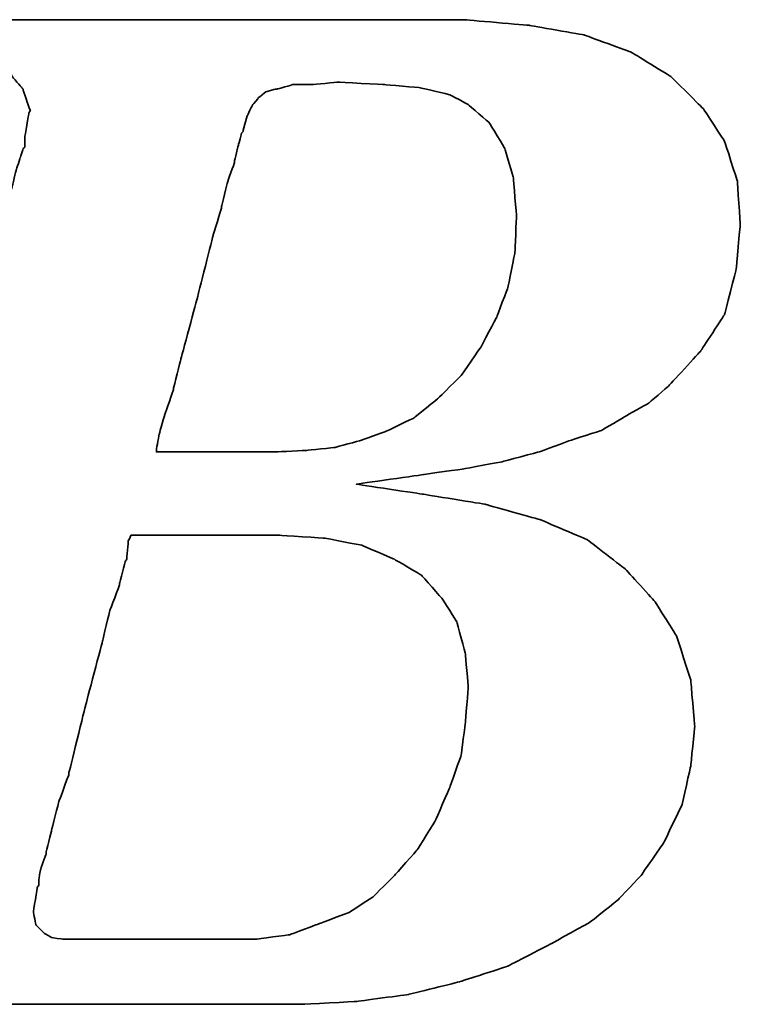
# Model space of a CAD drawing. Header units: millimetres. Extents: x -386 to 3135, y -1989 to 860.
# Tile 107 of 256: x -101.04 to -97.62, y -1326.02 to -1321.34. Entities that reach past the tile are written whole.
import ezdxf

# ---------------------------------------------------------------- set-up
doc = ezdxf.new("R2010")
doc.units = ezdxf.units.MM
doc.layers.add('DIM', color=4, linetype='CONTINUOUS')
doc.layers.add('layer 1', color=7, linetype='CONTINUOUS')

# ---------------------------------------------------------------- blocks, each defined once
blk = doc.blocks.new('TBI MOTION logo(完整正式版)')
at = {"layer": 'layer 1', "color": 22, "lineweight": 35}
for points, knots in [([(-64.65375, -6.86375), (-64.65375, -6.86375), (-64.84375, -7.29625), (-64.84375, -7.29625), (-64.84375, -7.29625), (-64.84375, -7.29625), (-64.86875, -7.34375), (-64.86875, -7.34375), (-64.86875, -7.34375), (-64.86875, -7.34375), (-64.86875, -7.36875), (-64.86875, -7.36875), (-64.86875, -7.36875), (-64.86875, -7.36875), (-65.15375, -7.65375), (-65.15375, -7.65375), (-65.15375, -7.65375), (-65.15375, -7.65375), (-65.17875, -7.65375), (-65.17875, -7.65375), (-65.17875, -7.65375), (-65.17875, -7.65375), (-65.20375, -7.67875), (-65.20375, -7.67875), (-65.20375, -7.67875), (-65.20375, -7.67875), (-65.58875, -7.87125), (-65.58875, -7.87125), (-65.58875, -7.87125), (-65.58875, -7.87125), (-65.63375, -7.87125), (-65.63375, -7.87125), (-65.63375, -7.87125), (-65.63375, -7.87125), (-65.65875, -7.89375), (-65.65875, -7.89375), (-65.65875, -7.89375), (-65.65875, -7.89375), (-66.09375, -7.94375), (-66.09375, -7.94375), (-66.09375, -7.94375), (-66.09375, -7.94375), (-66.11375, -7.94375), (-66.11375, -7.94375), (-66.11375, -7.94375), (-66.11375, -7.94375), (-66.16375, -7.94375), (-66.16375, -7.94375), (-66.16375, -7.94375), (-66.16375, -7.94375), (-66.30875, -7.94375), (-66.30875, -7.94375), (-66.30875, -7.94375), (-66.30875, -7.94375), (-66.69375, -7.94375), (-66.69375, -7.94375), (-66.69375, -7.94375), (-66.69375, -7.94375), (-67.07375, -7.94375), (-67.07375, -7.94375), (-67.07375, -7.94375), (-67.07375, -7.94375), (-67.12375, -7.94375), (-67.12375, -7.94375), (-67.12375, -7.94375), (-67.12375, -7.94375), (-67.12375, -7.96625), (-67.12375, -7.96625), (-67.12375, -7.96625), (-67.12375, -7.96625), (-67.14875, -7.99125), (-67.14875, -7.99125), (-67.14875, -7.99125), (-67.14875, -7.99125), (-67.24375, -8.34875), (-67.24375, -8.34875), (-67.24375, -8.34875), (-67.24375, -8.34875), (-67.31375, -8.68625), (-67.31375, -8.68625), (-67.31375, -8.68625), (-67.31375, -8.68625), (-67.26875, -8.68625), (-67.26875, -8.68625), (-67.26875, -8.68625), (-67.26875, -8.68625), (-67.07375, -8.68625), (-67.07375, -8.68625), (-67.07375, -8.68625), (-67.07375, -8.68625), (-66.54875, -8.68625), (-66.54875, -8.68625), (-66.54875, -8.68625), (-66.54875, -8.68625), (-65.82625, -8.68625), (-65.82625, -8.68625), (-65.82625, -8.68625), (-65.82625, -8.68625), (-65.01375, -8.68625), (-65.01375, -8.68625), (-65.01375, -8.68625), (-65.01375, -8.68625), (-64.05375, -8.68625), (-64.05375, -8.68625), (-64.05375, -8.68625), (-64.05375, -8.68625), (-62.08375, -8.68625), (-62.08375, -8.68625), (-62.08375, -8.68625), (-62.08375, -8.68625), (-60.06875, -8.68625), (-60.06875, -8.68625), (-60.06875, -8.68625), (-60.06875, -8.68625), (-59.10875, -8.68625), (-59.10875, -8.68625), (-59.10875, -8.68625), (-59.10875, -8.68625), (-58.29375, -8.68625), (-58.29375, -8.68625), (-58.29375, -8.68625), (-58.29375, -8.68625), (-57.57375, -8.68625), (-57.57375, -8.68625), (-57.57375, -8.68625), (-57.57375, -8.68625), (-57.04875, -8.68625), (-57.04875, -8.68625), (-57.04875, -8.68625), (-57.04875, -8.68625), (-56.85375, -8.68625), (-56.85375, -8.68625), (-56.85375, -8.68625), (-56.85375, -8.68625), (-56.70875, -8.68625), (-56.70875, -8.68625), (-56.70875, -8.68625), (-56.70875, -8.68625), (-56.61375, -8.68625), (-56.61375, -8.68625), (-56.61375, -8.68625), (-56.61375, -8.68625), (-56.56875, -8.68625), (-56.56875, -8.68625), (-56.56875, -8.68625), (-56.56875, -8.68625), (-55.65375, -8.63875), (-55.65375, -8.63875), (-55.65375, -8.63875), (-55.65375, -8.63875), (-54.76875, -8.51875), (-54.76875, -8.51875), (-54.76875, -8.51875), (-54.76875, -8.51875), (-53.90375, -8.30375), (-53.90375, -8.30375), (-53.90375, -8.30375), (-53.90375, -8.30375), (-53.08875, -8.03875), (-53.08875, -8.03875), (-53.08875, -8.03875), (-53.08875, -8.03875), (-52.34375, -7.65375), (-52.34375, -7.65375), (-52.34375, -7.65375), (-52.34375, -7.65375), (-51.69875, -7.29625), (-51.69875, -7.29625), (-51.69875, -7.29625), (-51.69875, -7.29625), (-51.21875, -6.91125), (-51.21875, -6.91125), (-51.21875, -6.91125), (-51.21875, -6.91125), (-50.83375, -6.50375), (-50.83375, -6.50375), (-50.83375, -6.50375), (-50.83375, -6.50375), (-50.44875, -5.94875), (-50.44875, -5.94875), (-50.44875, -5.94875), (-50.44875, -5.94875), (-50.13875, -5.30375), (-50.13875, -5.30375), (-50.13875, -5.30375), (-50.13875, -5.30375), (-49.99375, -4.65375), (-49.99375, -4.65375), (-49.99375, -4.65375), (-49.99375, -4.65375), (-49.92375, -3.98375), (-49.92375, -3.98375), (-49.92375, -3.98375), (-49.92375, -3.98375), (-49.99375, -3.19374), (-49.99375, -3.19374), (-49.99375, -3.19374), (-49.99375, -3.19374), (-50.23374, -2.44874), (-50.23374, -2.44874), (-50.23374, -2.44874), (-50.23374, -2.44874), (-50.59375, -1.87374), (-50.59375, -1.87374), (-50.59375, -1.87374), (-50.59375, -1.87374), (-51.09875, -1.31874), (-51.09875, -1.31874), (-51.09875, -1.31874), (-51.09875, -1.31874), (-51.74375, -0.81875), (-51.74375, -0.81875), (-51.74375, -0.81875), (-51.74375, -0.81875), (-52.53875, -0.48125), (-52.53875, -0.48125), (-52.53875, -0.48125), (-52.53875, -0.48125), (-53.47375, -0.21875), (-53.47375, -0.21875), (-53.47375, -0.21875), (-53.47375, -0.21875), (-54.52875, -0.04874), (-54.52875, -0.04874), (-54.52875, -0.04874), (-54.52875, -0.04874), (-55.65375, 0.12125), (-55.65375, 0.12125), (-55.65375, 0.12125), (-55.65375, 0.12125), (-54.50375, 0.28624), (-54.50375, 0.28624), (-54.50375, 0.28624), (-54.50375, 0.28624), (-53.83375, 0.38124), (-53.83375, 0.38124), (-53.83375, 0.38124), (-53.83375, 0.38124), (-53.18375, 0.50125), (-53.18375, 0.50125), (-53.18375, 0.50125), (-53.18375, 0.50125), (-52.55875, 0.66874), (-52.55875, 0.66874), (-52.55875, 0.66874), (-52.55875, 0.66874), (-52.03375, 0.86124), (-52.03375, 0.86124), (-52.03375, 0.86124), (-52.03375, 0.86124), (-51.50374, 1.03124), (-51.50374, 1.03124), (-51.50374, 1.03124), (-51.50374, 1.03124), (-51.09875, 1.27125), (-51.09875, 1.27125), (-51.09875, 1.27125), (-51.09875, 1.27125), (-50.71375, 1.48624), (-50.71375, 1.48624), (-50.71375, 1.48624), (-50.71375, 1.48624), (-50.37625, 1.77625), (-50.37625, 1.77625), (-50.37625, 1.77625), (-50.37625, 1.77625), (-49.82375, 2.37625), (-49.82375, 2.37625), (-49.82375, 2.37625), (-49.82375, 2.37625), (-49.41875, 2.99625), (-49.41875, 2.99625), (-49.41875, 2.99625), (-49.41875, 2.99625), (-49.22375, 3.76625), (-49.22375, 3.76625), (-49.22375, 3.76625), (-49.22375, 3.76625), (-49.15375, 4.50874), (-49.15375, 4.50874), (-49.15375, 4.50874), (-49.15375, 4.50874), (-49.20375, 5.25125), (-49.20375, 5.25125), (-49.20375, 5.25125), (-49.20375, 5.25125), (-49.41875, 5.92625), (-49.41875, 5.92625), (-49.41875, 5.92625), (-49.41875, 5.92625), (-49.77875, 6.47625), (-49.77875, 6.47625), (-49.77875, 6.47625), (-49.77875, 6.47625), (-50.33125, 7.02624), (-50.33125, 7.02624), (-50.33125, 7.02624), (-50.33125, 7.02624), (-51.00125, 7.43625), (-51.00125, 7.43625), (-51.00125, 7.43625), (-51.00125, 7.43625), (-51.79375, 7.72625), (-51.79375, 7.72625), (-51.79375, 7.72625), (-51.79375, 7.72625), (-52.72875, 7.89124), (-52.72875, 7.89124), (-52.72875, 7.89124), (-52.72875, 7.89124), (-53.83375, 7.98625), (-53.83375, 7.98625), (-53.83375, 7.98625), (-53.83375, 7.98625), (-53.92875, 7.98625), (-53.92875, 7.98625), (-53.92875, 7.98625), (-53.92875, 7.98625), (-54.26375, 7.98625), (-54.26375, 7.98625), (-54.26375, 7.98625), (-54.26375, 7.98625), (-54.74375, 7.98625), (-54.74375, 7.98625), (-54.74375, 7.98625), (-54.74375, 7.98625), (-55.36875, 7.98625), (-55.36875, 7.98625), (-55.36875, 7.98625), (-55.36875, 7.98625), (-56.13375, 7.98625), (-56.13375, 7.98625), (-56.13375, 7.98625), (-56.13375, 7.98625), (-56.94875, 7.98625), (-56.94875, 7.98625), (-56.94875, 7.98625), (-56.94875, 7.98625), (-58.77625, 7.98625), (-58.77625, 7.98625), (-58.77625, 7.98625), (-58.77625, 7.98625), (-60.59875, 7.98625), (-60.59875, 7.98625), (-60.59875, 7.98625), (-60.59875, 7.98625), (-61.41375, 7.98625), (-61.41375, 7.98625), (-61.41375, 7.98625), (-61.41375, 7.98625), (-62.17875, 7.98625), (-62.17875, 7.98625), (-62.17875, 7.98625), (-62.17875, 7.98625), (-62.80375, 7.98625), (-62.80375, 7.98625), (-62.80375, 7.98625), (-62.80375, 7.98625), (-63.30625, 7.98625), (-63.30625, 7.98625), (-63.30625, 7.98625), (-63.30625, 7.98625), (-63.57375, 7.98625), (-63.57375, 7.98625), (-63.57375, 7.98625), (-63.57375, 7.98625), (-63.57375, 7.96375), (-63.57375, 7.96375), (-63.57375, 7.96375), (-63.57375, 7.96375), (-63.59875, 7.94125), (-63.59875, 7.94125), (-63.59875, 7.94125), (-63.59875, 7.94125), (-63.69375, 7.55625), (-63.69375, 7.55625), (-63.69375, 7.55625), (-63.69375, 7.55625), (-63.76375, 7.24624), (-63.76375, 7.24624), (-63.76375, 7.24624), (-63.76375, 7.24624), (-63.23875, 7.24624), (-63.23875, 7.24624), (-63.23875, 7.24624), (-63.23875, 7.24624), (-62.75875, 7.24624), (-62.75875, 7.24624), (-62.75875, 7.24624), (-62.75875, 7.24624), (-62.61125, 7.24624), (-62.61125, 7.24624), (-62.61125, 7.24624), (-62.61125, 7.24624), (-62.56625, 7.24624), (-62.56625, 7.24624), (-62.56625, 7.24624), (-62.56625, 7.24624), (-62.22875, 7.24624), (-62.22875, 7.24624), (-62.22875, 7.24624), (-62.22875, 7.24624), (-62.20375, 7.24624), (-62.20375, 7.24624), (-62.20375, 7.24624), (-62.20375, 7.24624), (-62.17875, 7.21875), (-62.17875, 7.21875), (-62.17875, 7.21875), (-62.17875, 7.21875), (-61.96375, 7.17125), (-61.96375, 7.17125), (-61.96375, 7.17125), (-61.96375, 7.17125), (-61.72375, 7.12624), (-61.72375, 7.12624), (-61.72375, 7.12624), (-61.72375, 7.12624), (-61.70375, 7.12624), (-61.70375, 7.12624), (-61.70375, 7.12624), (-61.70375, 7.12624), (-61.55875, 7.07624), (-61.55875, 7.07624), (-61.55875, 7.07624), (-61.55875, 7.07624), (-61.50875, 7.07624), (-61.50875, 7.07624), (-61.50875, 7.07624), (-61.50875, 7.07624), (-61.48375, 7.02624), (-61.48375, 7.02624), (-61.48375, 7.02624), (-61.48375, 7.02624), (-61.31875, 6.83375), (-61.31875, 6.83375), (-61.31875, 6.83375), (-61.31875, 6.83375), (-61.29375, 6.81125), (-61.29375, 6.81125), (-61.29375, 6.81125), (-61.29375, 6.81125), (-61.29375, 6.78625), (-61.29375, 6.78625), (-61.29375, 6.78625), (-61.29375, 6.78625), (-61.19875, 6.50124), (-61.19875, 6.50124), (-61.19875, 6.50124), (-61.19875, 6.50124), (-61.17375, 6.45124), (-61.17375, 6.45124), (-61.17375, 6.45124), (-61.17375, 6.45124), (-61.19875, 6.40625), (-61.19875, 6.40625), (-61.19875, 6.40625), (-61.19875, 6.40625), (-61.26875, 5.99624), (-61.26875, 5.99624), (-61.26875, 5.99624), (-61.26875, 5.99624), (-61.26875, 5.85125), (-61.26875, 5.85125), (-61.26875, 5.85125), (-61.26875, 5.85125), (-61.26875, 5.82625), (-61.26875, 5.82625), (-61.26875, 5.82625), (-61.26875, 5.82625), (-61.29375, 5.80625), (-61.29375, 5.80625), (-61.29375, 5.80625), (-61.29375, 5.80625), (-61.34125, 5.66125), (-61.34125, 5.66125), (-61.34125, 5.66125), (-61.34125, 5.66125), (-61.41375, 5.44625), (-61.41375, 5.44625), (-61.41375, 5.44625), (-61.41375, 5.44625), (-61.48375, 5.15625), (-61.48375, 5.15625), (-61.48375, 5.15625), (-61.48375, 5.15625), (-61.58375, 4.82124), (-61.58375, 4.82124), (-61.58375, 4.82124), (-61.58375, 4.82124), (-61.79875, 4.00375), (-61.79875, 4.00375), (-61.79875, 4.00375), (-61.79875, 4.00375), (-62.05875, 2.99625), (-62.05875, 2.99625), (-62.05875, 2.99625), (-62.05875, 2.99625), (-62.34875, 1.91625), (-62.34875, 1.91625), (-62.34875, 1.91625), (-62.34875, 1.91625), (-62.97375, -0.41124), (-62.97375, -0.41124), (-62.97375, -0.41124), (-62.97375, -0.41124), (-63.59875, -2.75875), (-63.59875, -2.75875), (-63.59875, -2.75875), (-63.59875, -2.75875), (-63.88375, -3.86374), (-63.88375, -3.86374), (-63.88375, -3.86374), (-63.88375, -3.86374), (-64.14875, -4.82374), (-64.14875, -4.82374), (-64.14875, -4.82374), (-64.14875, -4.82374), (-64.36375, -5.64125), (-64.36375, -5.64125), (-64.36375, -5.64125), (-64.36375, -5.64125), (-64.43625, -5.97625), (-64.43625, -5.97625), (-64.43625, -5.97625), (-64.43625, -5.97625), (-64.50875, -6.28625), (-64.50875, -6.28625), (-64.50875, -6.28625), (-64.50875, -6.28625), (-64.50875, -6.30875), (-64.50875, -6.30875), (-64.50875, -6.30875), (-64.50875, -6.30875), (-64.57875, -6.50375), (-64.57875, -6.50375), (-64.57875, -6.50375), (-64.57875, -6.50375), (-64.62875, -6.69625), (-64.62875, -6.69625), (-64.62875, -6.69625), (-64.62875, -6.69625), (-64.62875, -6.76875), (-64.62875, -6.76875), (-64.62875, -6.76875), (-64.62875, -6.76875), (-64.62875, -6.81375), (-64.62875, -6.81375), (-64.62875, -6.81375), (-64.62875, -6.81375), (-64.62875, -6.83875), (-64.62875, -6.83875), (-64.62875, -6.83875), (-64.62875, -6.83875), (-64.65375, -6.86375), (-64.65375, -6.86375)], [0, 0, 0, 0, 0.00719424, 0.00719424, 0.00719424, 0.00719425, 0.01438849, 0.01438849, 0.01438849, 0.0143885, 0.02158273, 0.02158273, 0.02158273, 0.02158274, 0.02877698, 0.02877698, 0.02877698, 0.02877699, 0.03597122, 0.03597122, 0.03597122, 0.03597123, 0.04316547, 0.04316547, 0.04316547, 0.04316548, 0.05035971, 0.05035971, 0.05035971, 0.05035972, 0.05755396, 0.05755396, 0.05755396, 0.05755397, 0.0647482, 0.0647482, 0.0647482, 0.06474821, 0.07194245, 0.07194245, 0.07194245, 0.07194246, 0.07913669, 0.07913669, 0.07913669, 0.0791367, 0.08633094, 0.08633094, 0.08633094, 0.08633095, 0.09352518, 0.09352518, 0.09352518, 0.09352519, 0.10071942, 0.10071942, 0.10071942, 0.10071943, 0.10791367, 0.10791367, 0.10791367, 0.10791368, 0.11510791, 0.11510791, 0.11510791, 0.11510792, 0.12230216, 0.12230216, 0.12230216, 0.12230217, 0.1294964, 0.1294964, 0.1294964, 0.12949641, 0.13669065, 0.13669065, 0.13669065, 0.13669066, 0.14388489, 0.14388489, 0.14388489, 0.1438849, 0.15107914, 0.15107914, 0.15107914, 0.15107915, 0.15827338, 0.15827338, 0.15827338, 0.15827339, 0.16546763, 0.16546763, 0.16546763, 0.16546764, 0.17266187, 0.17266187, 0.17266187, 0.17266188, 0.17985612, 0.17985612, 0.17985612, 0.17985613, 0.18705036, 0.18705036, 0.18705036, 0.18705037, 0.1942446, 0.1942446, 0.1942446, 0.19424461, 0.20143885, 0.20143885, 0.20143885, 0.20143886, 0.20863309, 0.20863309, 0.20863309, 0.2086331, 0.21582734, 0.21582734, 0.21582734, 0.21582735, 0.22302158, 0.22302158, 0.22302158, 0.22302159, 0.23021583, 0.23021583, 0.23021583, 0.23021584, 0.23741007, 0.23741007, 0.23741007, 0.23741008, 0.24460432, 0.24460432, 0.24460432, 0.24460433, 0.25179856, 0.25179856, 0.25179856, 0.25179857, 0.25899281, 0.25899281, 0.25899281, 0.25899282, 0.26618705, 0.26618705, 0.26618705, 0.26618706, 0.27338129, 0.27338129, 0.27338129, 0.2733813, 0.28057554, 0.28057554, 0.28057554, 0.28057555, 0.28776978, 0.28776978, 0.28776978, 0.28776979, 0.29496403, 0.29496403, 0.29496403, 0.29496404, 0.30215827, 0.30215827, 0.30215827, 0.30215828, 0.30935252, 0.30935252, 0.30935252, 0.30935253, 0.31654676, 0.31654676, 0.31654676, 0.31654677, 0.32374101, 0.32374101, 0.32374101, 0.32374102, 0.33093525, 0.33093525, 0.33093525, 0.33093526, 0.3381295, 0.3381295, 0.3381295, 0.33812951, 0.34532374, 0.34532374, 0.34532374, 0.34532375, 0.35251799, 0.35251799, 0.35251799, 0.352518, 0.35971223, 0.35971223, 0.35971223, 0.35971224, 0.36690647, 0.36690647, 0.36690647, 0.36690648, 0.37410072, 0.37410072, 0.37410072, 0.37410073, 0.38129496, 0.38129496, 0.38129496, 0.38129497, 0.38848921, 0.38848921, 0.38848921, 0.38848922, 0.39568345, 0.39568345, 0.39568345, 0.39568346, 0.4028777, 0.4028777, 0.4028777, 0.40287771, 0.41007194, 0.41007194, 0.41007194, 0.41007195, 0.41726619, 0.41726619, 0.41726619, 0.4172662, 0.42446043, 0.42446043, 0.42446043, 0.42446044, 0.43165468, 0.43165468, 0.43165468, 0.43165469, 0.43884892, 0.43884892, 0.43884892, 0.43884893, 0.44604317, 0.44604317, 0.44604317, 0.44604318, 0.45323741, 0.45323741, 0.45323741, 0.45323742, 0.46043165, 0.46043165, 0.46043165, 0.46043166, 0.4676259, 0.4676259, 0.4676259, 0.46762591, 0.47482014, 0.47482014, 0.47482014, 0.47482015, 0.48201439, 0.48201439, 0.48201439, 0.4820144, 0.48920863, 0.48920863, 0.48920863, 0.48920864, 0.49640288, 0.49640288, 0.49640288, 0.49640289, 0.50359712, 0.50359712, 0.50359712, 0.50359713, 0.51079137, 0.51079137, 0.51079137, 0.51079138, 0.51798561, 0.51798561, 0.51798561, 0.51798562, 0.52517986, 0.52517986, 0.52517986, 0.52517987, 0.5323741, 0.5323741, 0.5323741, 0.53237411, 0.53956835, 0.53956835, 0.53956835, 0.53956836, 0.54676259, 0.54676259, 0.54676259, 0.5467626, 0.55395683, 0.55395683, 0.55395683, 0.55395684, 0.56115108, 0.56115108, 0.56115108, 0.56115109, 0.56834532, 0.56834532, 0.56834532, 0.56834533, 0.57553957, 0.57553957, 0.57553957, 0.57553958, 0.58273381, 0.58273381, 0.58273381, 0.58273382, 0.58992806, 0.58992806, 0.58992806, 0.58992807, 0.5971223, 0.5971223, 0.5971223, 0.59712231, 0.60431655, 0.60431655, 0.60431655, 0.60431656, 0.61151079, 0.61151079, 0.61151079, 0.6115108, 0.61870504, 0.61870504, 0.61870504, 0.61870505, 0.62589928, 0.62589928, 0.62589928, 0.62589929, 0.63309353, 0.63309353, 0.63309353, 0.63309354, 0.64028777, 0.64028777, 0.64028777, 0.64028778, 0.64748201, 0.64748201, 0.64748201, 0.64748202, 0.65467626, 0.65467626, 0.65467626, 0.65467627, 0.6618705, 0.6618705, 0.6618705, 0.66187051, 0.66906475, 0.66906475, 0.66906475, 0.66906476, 0.67625899, 0.67625899, 0.67625899, 0.676259, 0.68345324, 0.68345324, 0.68345324, 0.68345325, 0.69064748, 0.69064748, 0.69064748, 0.69064749, 0.69784173, 0.69784173, 0.69784173, 0.69784174, 0.70503597, 0.70503597, 0.70503597, 0.70503598, 0.71223022, 0.71223022, 0.71223022, 0.71223023, 0.71942446, 0.71942446, 0.71942446, 0.71942447, 0.72661871, 0.72661871, 0.72661871, 0.72661872, 0.73381295, 0.73381295, 0.73381295, 0.73381296, 0.74100719, 0.74100719, 0.74100719, 0.7410072, 0.74820144, 0.74820144, 0.74820144, 0.74820145, 0.75539568, 0.75539568, 0.75539568, 0.75539569, 0.76258993, 0.76258993, 0.76258993, 0.76258994, 0.76978417, 0.76978417, 0.76978417, 0.76978418, 0.77697842, 0.77697842, 0.77697842, 0.77697843, 0.78417266, 0.78417266, 0.78417266, 0.78417267, 0.79136691, 0.79136691, 0.79136691, 0.79136692, 0.79856115, 0.79856115, 0.79856115, 0.79856116, 0.8057554, 0.8057554, 0.8057554, 0.80575541, 0.81294964, 0.81294964, 0.81294964, 0.81294965, 0.82014388, 0.82014388, 0.82014388, 0.82014389, 0.82733813, 0.82733813, 0.82733813, 0.82733814, 0.83453237, 0.83453237, 0.83453237, 0.83453238, 0.84172662, 0.84172662, 0.84172662, 0.84172663, 0.84892086, 0.84892086, 0.84892086, 0.84892087, 0.85611511, 0.85611511, 0.85611511, 0.85611512, 0.86330935, 0.86330935, 0.86330935, 0.86330936, 0.8705036, 0.8705036, 0.8705036, 0.87050361, 0.87769784, 0.87769784, 0.87769784, 0.87769785, 0.88489209, 0.88489209, 0.88489209, 0.8848921, 0.89208633, 0.89208633, 0.89208633, 0.89208634, 0.89928058, 0.89928058, 0.89928058, 0.89928059, 0.90647482, 0.90647482, 0.90647482, 0.90647483, 0.91366906, 0.91366906, 0.91366906, 0.91366907, 0.92086331, 0.92086331, 0.92086331, 0.92086332, 0.92805755, 0.92805755, 0.92805755, 0.92805756, 0.9352518, 0.9352518, 0.9352518, 0.93525181, 0.94244604, 0.94244604, 0.94244604, 0.94244605, 0.94964029, 0.94964029, 0.94964029, 0.9496403, 0.95683453, 0.95683453, 0.95683453, 0.95683454, 0.96402878, 0.96402878, 0.96402878, 0.96402879, 0.97122302, 0.97122302, 0.97122302, 0.97122303, 0.97841727, 0.97841727, 0.97841727, 0.97841728, 0.98561151, 0.98561151, 0.98561151, 0.98561152, 0.99280576, 0.99280576, 0.99280576, 0.99280577, 1, 1, 1, 1]), ([(-57.50375, 6.35625), (-57.50375, 6.35625), (-57.57375, 6.11625), (-57.57375, 6.11625), (-57.57375, 6.11625), (-57.57375, 6.11625), (-57.57375, 6.09125), (-57.57375, 6.09125), (-57.57375, 6.09125), (-57.57375, 6.09125), (-57.59875, 6.06625), (-57.59875, 6.06625), (-57.59875, 6.06625), (-57.59875, 6.06625), (-57.64875, 5.87625), (-57.64875, 5.87625), (-57.64875, 5.87625), (-57.64875, 5.87625), (-57.71875, 5.58875), (-57.71875, 5.58875), (-57.71875, 5.58875), (-57.71875, 5.58875), (-57.71875, 5.56625), (-57.71875, 5.56625), (-57.71875, 5.56625), (-57.71875, 5.56625), (-57.83875, 5.23125), (-57.83875, 5.23125), (-57.83875, 5.23125), (-57.83875, 5.23125), (-57.93625, 4.82124), (-57.93625, 4.82124), (-57.93625, 4.82124), (-57.93625, 4.82124), (-57.93625, 4.79624), (-57.93625, 4.79624), (-57.93625, 4.79624), (-57.93625, 4.79624), (-58.07875, 4.34125), (-58.07875, 4.34125), (-58.07875, 4.34125), (-58.07875, 4.34125), (-58.34375, 3.28625), (-58.34375, 3.28625), (-58.34375, 3.28625), (-58.34375, 3.28625), (-58.62875, 2.23124), (-58.62875, 2.23124), (-58.62875, 2.23124), (-58.62875, 2.23124), (-58.74875, 1.75125), (-58.74875, 1.75125), (-58.74875, 1.75125), (-58.74875, 1.75125), (-58.74875, 1.72625), (-58.74875, 1.72625), (-58.74875, 1.72625), (-58.74875, 1.72625), (-58.89375, 1.31625), (-58.89375, 1.31625), (-58.89375, 1.31625), (-58.89375, 1.31625), (-58.98875, 0.98124), (-58.98875, 0.98124), (-58.98875, 0.98124), (-58.98875, 0.98124), (-59.03875, 0.71625), (-59.03875, 0.71625), (-59.03875, 0.71625), (-59.03875, 0.71625), (-59.03875, 0.66874), (-59.03875, 0.66874), (-59.03875, 0.66874), (-59.03875, 0.66874), (-58.91875, 0.66874), (-58.91875, 0.66874), (-58.91875, 0.66874), (-58.91875, 0.66874), (-58.53375, 0.66874), (-58.53375, 0.66874), (-58.53375, 0.66874), (-58.53375, 0.66874), (-58.10375, 0.66874), (-58.10375, 0.66874), (-58.10375, 0.66874), (-58.10375, 0.66874), (-57.66875, 0.66874), (-57.66875, 0.66874), (-57.66875, 0.66874), (-57.66875, 0.66874), (-57.33375, 0.66874), (-57.33375, 0.66874), (-57.33375, 0.66874), (-57.33375, 0.66874), (-57.09375, 0.66874), (-57.09375, 0.66874), (-57.09375, 0.66874), (-57.09375, 0.66874), (-56.99875, 0.66874), (-56.99875, 0.66874), (-56.99875, 0.66874), (-56.99875, 0.66874), (-56.49375, 0.69374), (-56.49375, 0.69374), (-56.49375, 0.69374), (-56.49375, 0.69374), (-56.01375, 0.74374), (-56.01375, 0.74374), (-56.01375, 0.74374), (-56.01375, 0.74374), (-55.58375, 0.86124), (-55.58375, 0.86124), (-55.58375, 0.86124), (-55.58375, 0.86124), (-55.17375, 1.00624), (-55.17375, 1.00624), (-55.17375, 1.00624), (-55.17375, 1.00624), (-54.67375, 1.24625), (-54.67375, 1.24625), (-54.67375, 1.24625), (-54.67375, 1.24625), (-54.26375, 1.58124), (-54.26375, 1.58124), (-54.26375, 1.58124), (-54.26375, 1.58124), (-53.87875, 1.96374), (-53.87875, 1.96374), (-53.87875, 1.96374), (-53.87875, 1.96374), (-53.54375, 2.44625), (-53.54375, 2.44625), (-53.54375, 2.44625), (-53.54375, 2.44625), (-53.27875, 2.95125), (-53.27875, 2.95125), (-53.27875, 2.95125), (-53.27875, 2.95125), (-53.08875, 3.45124), (-53.08875, 3.45124), (-53.08875, 3.45124), (-53.08875, 3.45124), (-52.96875, 4.05124), (-52.96875, 4.05124), (-52.96875, 4.05124), (-52.96875, 4.05124), (-52.94375, 4.65125), (-52.94375, 4.65125), (-52.94375, 4.65125), (-52.94375, 4.65125), (-52.99375, 5.30125), (-52.99375, 5.30125), (-52.99375, 5.30125), (-52.99375, 5.30125), (-53.13875, 5.80625), (-53.13875, 5.80625), (-53.13875, 5.80625), (-53.13875, 5.80625), (-53.39875, 6.23625), (-53.39875, 6.23625), (-53.39875, 6.23625), (-53.39875, 6.23625), (-53.75875, 6.54875), (-53.75875, 6.54875), (-53.75875, 6.54875), (-53.75875, 6.54875), (-54.07375, 6.71625), (-54.07375, 6.71625), (-54.07375, 6.71625), (-54.07375, 6.71625), (-54.57375, 6.83375), (-54.57375, 6.83375), (-54.57375, 6.83375), (-54.57375, 6.83375), (-55.17375, 6.88625), (-55.17375, 6.88625), (-55.17375, 6.88625), (-55.17375, 6.88625), (-55.96875, 6.93125), (-55.96875, 6.93125), (-55.96875, 6.93125), (-55.96875, 6.93125), (-56.39875, 6.88625), (-56.39875, 6.88625), (-56.39875, 6.88625), (-56.39875, 6.88625), (-56.42125, 6.88625), (-56.42125, 6.88625), (-56.42125, 6.88625), (-56.42125, 6.88625), (-56.73375, 6.88625), (-56.73375, 6.88625), (-56.73375, 6.88625), (-56.73375, 6.88625), (-56.99875, 6.81125), (-56.99875, 6.81125), (-56.99875, 6.81125), (-56.99875, 6.81125), (-57.02375, 6.81125), (-57.02375, 6.81125), (-57.02375, 6.81125), (-57.02375, 6.81125), (-57.18875, 6.76625), (-57.18875, 6.76625), (-57.18875, 6.76625), (-57.18875, 6.76625), (-57.30875, 6.66625), (-57.30875, 6.66625), (-57.30875, 6.66625), (-57.30875, 6.66625), (-57.40875, 6.54875), (-57.40875, 6.54875), (-57.40875, 6.54875), (-57.40875, 6.54875), (-57.50375, 6.35625), (-57.50375, 6.35625)], [0, 0, 0, 0, 0.01851852, 0.01851852, 0.01851852, 0.01851853, 0.03703704, 0.03703704, 0.03703704, 0.03703705, 0.05555556, 0.05555556, 0.05555556, 0.05555557, 0.07407407, 0.07407407, 0.07407407, 0.07407408, 0.09259259, 0.09259259, 0.09259259, 0.0925926, 0.11111111, 0.11111111, 0.11111111, 0.11111112, 0.12962963, 0.12962963, 0.12962963, 0.12962964, 0.14814815, 0.14814815, 0.14814815, 0.14814816, 0.16666667, 0.16666667, 0.16666667, 0.16666668, 0.18518519, 0.18518519, 0.18518519, 0.1851852, 0.2037037, 0.2037037, 0.2037037, 0.20370371, 0.22222222, 0.22222222, 0.22222222, 0.22222223, 0.24074074, 0.24074074, 0.24074074, 0.24074075, 0.25925926, 0.25925926, 0.25925926, 0.25925927, 0.27777778, 0.27777778, 0.27777778, 0.27777779, 0.2962963, 0.2962963, 0.2962963, 0.29629631, 0.31481481, 0.31481481, 0.31481481, 0.31481482, 0.33333333, 0.33333333, 0.33333333, 0.33333334, 0.35185185, 0.35185185, 0.35185185, 0.35185186, 0.37037037, 0.37037037, 0.37037037, 0.37037038, 0.38888889, 0.38888889, 0.38888889, 0.3888889, 0.40740741, 0.40740741, 0.40740741, 0.40740742, 0.42592593, 0.42592593, 0.42592593, 0.42592594, 0.44444444, 0.44444444, 0.44444444, 0.44444445, 0.46296296, 0.46296296, 0.46296296, 0.46296297, 0.48148148, 0.48148148, 0.48148148, 0.48148149, 0.5, 0.5, 0.5, 0.50000001, 0.51851852, 0.51851852, 0.51851852, 0.51851853, 0.53703704, 0.53703704, 0.53703704, 0.53703705, 0.55555556, 0.55555556, 0.55555556, 0.55555557, 0.57407407, 0.57407407, 0.57407407, 0.57407408, 0.59259259, 0.59259259, 0.59259259, 0.5925926, 0.61111111, 0.61111111, 0.61111111, 0.61111112, 0.62962963, 0.62962963, 0.62962963, 0.62962964, 0.64814815, 0.64814815, 0.64814815, 0.64814816, 0.66666667, 0.66666667, 0.66666667, 0.66666668, 0.68518519, 0.68518519, 0.68518519, 0.6851852, 0.7037037, 0.7037037, 0.7037037, 0.70370371, 0.72222222, 0.72222222, 0.72222222, 0.72222223, 0.74074074, 0.74074074, 0.74074074, 0.74074075, 0.75925926, 0.75925926, 0.75925926, 0.75925927, 0.77777778, 0.77777778, 0.77777778, 0.77777779, 0.7962963, 0.7962963, 0.7962963, 0.79629631, 0.81481481, 0.81481481, 0.81481481, 0.81481482, 0.83333333, 0.83333333, 0.83333333, 0.83333334, 0.85185185, 0.85185185, 0.85185185, 0.85185186, 0.87037037, 0.87037037, 0.87037037, 0.87037038, 0.88888889, 0.88888889, 0.88888889, 0.8888889, 0.90740741, 0.90740741, 0.90740741, 0.90740742, 0.92592593, 0.92592593, 0.92592593, 0.92592594, 0.94444444, 0.94444444, 0.94444444, 0.94444445, 0.96296296, 0.96296296, 0.96296296, 0.96296297, 0.98148148, 0.98148148, 0.98148148, 0.98148149, 1, 1, 1, 1]), ([(-61.03125, -6.57375), (-61.03125, -6.57375), (-61.03125, -6.67125), (-61.03125, -6.67125), (-61.03125, -6.67125), (-61.03125, -6.67125), (-61.05375, -6.69625), (-61.05375, -6.69625), (-61.05375, -6.69625), (-61.05375, -6.69625), (-61.12375, -7.12875), (-61.12375, -7.12875), (-61.12375, -7.12875), (-61.12375, -7.12875), (-61.07875, -7.34375), (-61.07875, -7.34375), (-61.07875, -7.34375), (-61.07875, -7.34375), (-60.93375, -7.48875), (-60.93375, -7.48875), (-60.93375, -7.48875), (-60.93375, -7.48875), (-60.81375, -7.55625), (-60.81375, -7.55625), (-60.81375, -7.55625), (-60.81375, -7.55625), (-60.62375, -7.58375), (-60.62375, -7.58375), (-60.62375, -7.58375), (-60.62375, -7.58375), (-60.30875, -7.58375), (-60.30875, -7.58375), (-60.30875, -7.58375), (-60.30875, -7.58375), (-59.97375, -7.58375), (-59.97375, -7.58375), (-59.97375, -7.58375), (-59.97375, -7.58375), (-59.87875, -7.58375), (-59.87875, -7.58375), (-59.87875, -7.58375), (-59.87875, -7.58375), (-59.63625, -7.58375), (-59.63625, -7.58375), (-59.63625, -7.58375), (-59.63625, -7.58375), (-58.96875, -7.58375), (-58.96875, -7.58375), (-58.96875, -7.58375), (-58.96875, -7.58375), (-58.29375, -7.58375), (-58.29375, -7.58375), (-58.29375, -7.58375), (-58.29375, -7.58375), (-58.05375, -7.58375), (-58.05375, -7.58375), (-58.05375, -7.58375), (-58.05375, -7.58375), (-57.98375, -7.58375), (-57.98375, -7.58375), (-57.98375, -7.58375), (-57.98375, -7.58375), (-57.35875, -7.58375), (-57.35875, -7.58375), (-57.35875, -7.58375), (-57.35875, -7.58375), (-56.78375, -7.50875), (-56.78375, -7.50875), (-56.78375, -7.50875), (-56.78375, -7.50875), (-56.27875, -7.31875), (-56.27875, -7.31875), (-56.27875, -7.31875), (-56.27875, -7.31875), (-55.77375, -7.12875), (-55.77375, -7.12875), (-55.77375, -7.12875), (-55.77375, -7.12875), (-55.36875, -6.86375), (-55.36875, -6.86375), (-55.36875, -6.86375), (-55.36875, -6.86375), (-55.00875, -6.50375), (-55.00875, -6.50375), (-55.00875, -6.50375), (-55.00875, -6.50375), (-54.62375, -6.06875), (-54.62375, -6.06875), (-54.62375, -6.06875), (-54.62375, -6.06875), (-54.31375, -5.56875), (-54.31375, -5.56875), (-54.31375, -5.56875), (-54.31375, -5.56875), (-54.07375, -5.01625), (-54.07375, -5.01625), (-54.07375, -5.01625), (-54.07375, -5.01625), (-53.87875, -4.46374), (-53.87875, -4.46374), (-53.87875, -4.46374), (-53.87875, -4.46374), (-53.80875, -3.91375), (-53.80875, -3.91375), (-53.80875, -3.91375), (-53.80875, -3.91375), (-53.75875, -3.31375), (-53.75875, -3.31375), (-53.75875, -3.31375), (-53.75875, -3.31375), (-53.80875, -2.75875), (-53.80875, -2.75875), (-53.80875, -2.75875), (-53.80875, -2.75875), (-53.95375, -2.20875), (-53.95375, -2.20875), (-53.95375, -2.20875), (-53.95375, -2.20875), (-54.19375, -1.82625), (-54.19375, -1.82625), (-54.19375, -1.82625), (-54.19375, -1.82625), (-54.55375, -1.41875), (-54.55375, -1.41875), (-54.55375, -1.41875), (-54.55375, -1.41875), (-55.00875, -1.15125), (-55.00875, -1.15125), (-55.00875, -1.15125), (-55.00875, -1.15125), (-55.56125, -0.91375), (-55.56125, -0.91375), (-55.56125, -0.91375), (-55.56125, -0.91375), (-56.18125, -0.79375), (-56.18125, -0.79375), (-56.18125, -0.79375), (-56.18125, -0.79375), (-56.94875, -0.74374), (-56.94875, -0.74374), (-56.94875, -0.74374), (-56.94875, -0.74374), (-56.99875, -0.74374), (-56.99875, -0.74374), (-56.99875, -0.74374), (-56.99875, -0.74374), (-57.09375, -0.74374), (-57.09375, -0.74374), (-57.09375, -0.74374), (-57.09375, -0.74374), (-57.38375, -0.74374), (-57.38375, -0.74374), (-57.38375, -0.74374), (-57.38375, -0.74374), (-57.76875, -0.74374), (-57.76875, -0.74374), (-57.76875, -0.74374), (-57.76875, -0.74374), (-58.24625, -0.74374), (-58.24625, -0.74374), (-58.24625, -0.74374), (-58.24625, -0.74374), (-58.72875, -0.74374), (-58.72875, -0.74374), (-58.72875, -0.74374), (-58.72875, -0.74374), (-59.20875, -0.74374), (-59.20875, -0.74374), (-59.20875, -0.74374), (-59.20875, -0.74374), (-59.46875, -0.74374), (-59.46875, -0.74374), (-59.46875, -0.74374), (-59.46875, -0.74374), (-59.51625, -0.83875), (-59.51625, -0.83875), (-59.51625, -0.83875), (-59.51625, -0.83875), (-59.54375, -1.15125), (-59.54375, -1.15125), (-59.54375, -1.15125), (-59.54375, -1.15125), (-59.56375, -1.17874), (-59.56375, -1.17874), (-59.56375, -1.17874), (-59.56375, -1.17874), (-59.66375, -1.55875), (-59.66375, -1.55875), (-59.66375, -1.55875), (-59.66375, -1.55875), (-59.66375, -1.58375), (-59.66375, -1.58375), (-59.66375, -1.58375), (-59.66375, -1.58375), (-59.82875, -2.01874), (-59.82875, -2.01874), (-59.82875, -2.01874), (-59.82875, -2.01874), (-59.94875, -2.52125), (-59.94875, -2.52125), (-59.94875, -2.52125), (-59.94875, -2.52125), (-60.23875, -3.62375), (-60.23875, -3.62375), (-60.23875, -3.62375), (-60.23875, -3.62375), (-60.52375, -4.77624), (-60.52375, -4.77624), (-60.52375, -4.77624), (-60.52375, -4.77624), (-60.52375, -4.79874), (-60.52375, -4.79874), (-60.52375, -4.79874), (-60.52375, -4.79874), (-60.69125, -5.25375), (-60.69125, -5.25375), (-60.69125, -5.25375), (-60.69125, -5.25375), (-60.81375, -5.73625), (-60.81375, -5.73625), (-60.81375, -5.73625), (-60.81375, -5.73625), (-60.90875, -6.11875), (-60.90875, -6.11875), (-60.90875, -6.11875), (-60.90875, -6.11875), (-60.90875, -6.14375), (-60.90875, -6.14375), (-60.90875, -6.14375), (-60.90875, -6.14375), (-61.00375, -6.40875), (-61.00375, -6.40875), (-61.00375, -6.40875), (-61.00375, -6.40875), (-61.03125, -6.57375), (-61.03125, -6.57375)], [0, 0, 0, 0, 0.01694915, 0.01694915, 0.01694915, 0.01694916, 0.03389831, 0.03389831, 0.03389831, 0.03389832, 0.05084746, 0.05084746, 0.05084746, 0.05084747, 0.06779661, 0.06779661, 0.06779661, 0.06779662, 0.08474576, 0.08474576, 0.08474576, 0.08474577, 0.10169492, 0.10169492, 0.10169492, 0.10169493, 0.11864407, 0.11864407, 0.11864407, 0.11864408, 0.13559322, 0.13559322, 0.13559322, 0.13559323, 0.15254237, 0.15254237, 0.15254237, 0.15254238, 0.16949153, 0.16949153, 0.16949153, 0.16949154, 0.18644068, 0.18644068, 0.18644068, 0.18644069, 0.20338983, 0.20338983, 0.20338983, 0.20338984, 0.22033898, 0.22033898, 0.22033898, 0.22033899, 0.23728814, 0.23728814, 0.23728814, 0.23728815, 0.25423729, 0.25423729, 0.25423729, 0.2542373, 0.27118644, 0.27118644, 0.27118644, 0.27118645, 0.28813559, 0.28813559, 0.28813559, 0.2881356, 0.30508475, 0.30508475, 0.30508475, 0.30508476, 0.3220339, 0.3220339, 0.3220339, 0.32203391, 0.33898305, 0.33898305, 0.33898305, 0.33898306, 0.3559322, 0.3559322, 0.3559322, 0.35593221, 0.37288136, 0.37288136, 0.37288136, 0.37288137, 0.38983051, 0.38983051, 0.38983051, 0.38983052, 0.40677966, 0.40677966, 0.40677966, 0.40677967, 0.42372881, 0.42372881, 0.42372881, 0.42372882, 0.44067797, 0.44067797, 0.44067797, 0.44067798, 0.45762712, 0.45762712, 0.45762712, 0.45762713, 0.47457627, 0.47457627, 0.47457627, 0.47457628, 0.49152542, 0.49152542, 0.49152542, 0.49152543, 0.50847458, 0.50847458, 0.50847458, 0.50847459, 0.52542373, 0.52542373, 0.52542373, 0.52542374, 0.54237288, 0.54237288, 0.54237288, 0.54237289, 0.55932203, 0.55932203, 0.55932203, 0.55932204, 0.57627119, 0.57627119, 0.57627119, 0.5762712, 0.59322034, 0.59322034, 0.59322034, 0.59322035, 0.61016949, 0.61016949, 0.61016949, 0.6101695, 0.62711864, 0.62711864, 0.62711864, 0.62711865, 0.6440678, 0.6440678, 0.6440678, 0.64406781, 0.66101695, 0.66101695, 0.66101695, 0.66101696, 0.6779661, 0.6779661, 0.6779661, 0.67796611, 0.69491525, 0.69491525, 0.69491525, 0.69491526, 0.71186441, 0.71186441, 0.71186441, 0.71186442, 0.72881356, 0.72881356, 0.72881356, 0.72881357, 0.74576271, 0.74576271, 0.74576271, 0.74576272, 0.76271186, 0.76271186, 0.76271186, 0.76271187, 0.77966102, 0.77966102, 0.77966102, 0.77966103, 0.79661017, 0.79661017, 0.79661017, 0.79661018, 0.81355932, 0.81355932, 0.81355932, 0.81355933, 0.83050847, 0.83050847, 0.83050847, 0.83050848, 0.84745763, 0.84745763, 0.84745763, 0.84745764, 0.86440678, 0.86440678, 0.86440678, 0.86440679, 0.88135593, 0.88135593, 0.88135593, 0.88135594, 0.89830508, 0.89830508, 0.89830508, 0.89830509, 0.91525424, 0.91525424, 0.91525424, 0.91525425, 0.93220339, 0.93220339, 0.93220339, 0.9322034, 0.94915254, 0.94915254, 0.94915254, 0.94915255, 0.96610169, 0.96610169, 0.96610169, 0.9661017, 0.98305085, 0.98305085, 0.98305085, 0.98305086, 1, 1, 1, 1])]:
    blk.add_open_spline(points, degree=3, knots=knots, dxfattribs=at)

msp = doc.modelspace()

# ---------------------------------------------------------------- block references
at = {"layer": 'DIM', "color": 7, "xscale": 0.2802190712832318, "yscale": 0.2802190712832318, "zscale": 0.2802190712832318}
msp.add_blockref('TBI MOTION logo(完整正式版)', (-83.8511, -1323.5827), dxfattribs=at)

doc.saveas('drawing.dxf')
